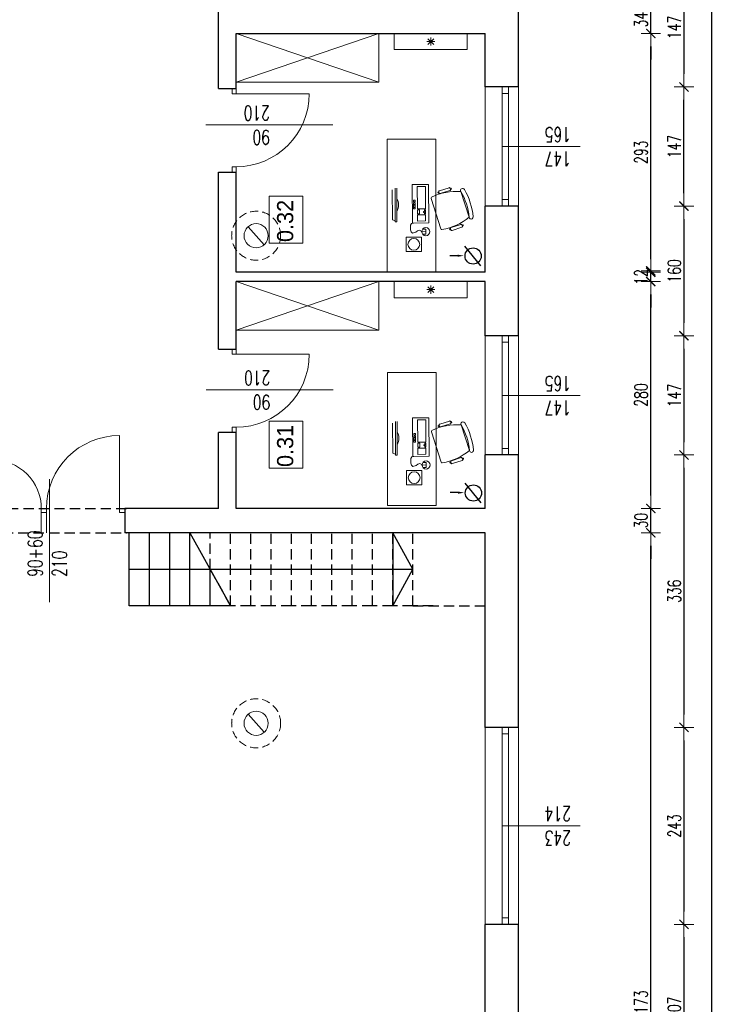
# Model space of a CAD drawing. Header units: millimetres. Extents: x -2948 to 78628, y 64669 to 215420.
# Tile 119 of 256: x 56730 to 57596, y 96060 to 97274. Entities that reach past the tile are written whole.
import ezdxf

# ---------------------------------------------------------------- set-up
doc = ezdxf.new("R2010")
doc.units = ezdxf.units.MM
doc.linetypes.add('DASHED2', pattern=[0.375, 0.25, -0.125])
doc.linetypes.add('HIDDEN', pattern=[9.525, 6.35, -3.175])
for name, color, linetype, lineweight in [('-stolarka', 103, 'Continuous', 13), ('1_OPIS_OKNA', 60, 'Continuous', 13), ('a_meble', 240, 'Continuous', 5), ('kominy', 7, 'Continuous', 9), ('meble', 3, 'Continuous', 5), ('NOWE SCIANY', 3, 'Continuous', 13), ('OPIS', 2, 'Continuous', 13), ('P_WYPOSAZENIE_SANITARNE', 4, 'Continuous', 5), ('pomiwszczenia', 95, 'Continuous', 20), ('POMOC', 1, 'Continuous', 13), ('SCIANY', 7, 'Continuous', 30), ('WYMIAR', 5, 'Continuous', 13), ('ŚCIANY', 7, 'Continuous', 30)]:
    doc.layers.add(name, color=color, linetype=linetype, lineweight=lineweight)
doc.layers.add('pomocnicza', color=4, linetype='Continuous')
doc.layers.add('schody', color=7, linetype='Continuous')
doc.styles.add('style2', font='romans.shx', dxfattribs={"width": 0.7})
doc.dimstyles.new('100', dxfattribs={"dimscale": 80, "dimtxt": 0.2, "dimasz": 0.2, "dimexe": 1.25, "dimexo": 0.625, "dimgap": 0.05, "dimtad": 1, "dimdec": 0, "dimdsep": 46, "dimlunit": 6, "dimtxsty": 'style2', "dimblk1": 'TICK', "dimblk2": 'TICK', "dimsah": 1, "dimcen": 0.2, "dimse1": 1, "dimse2": 1, "dimclrd": 256, "dimclrt": 2, "dimadec": 0, "dimazin": 0, "dimtfac": 1, "dimtdec": 0, "dimtix": 1, "dimtmove": 1, "dimatfit": 0, "dimldrblk": 'DOTSMALL', "dimfxl": 1, "dimtolj": 1, "dimtzin": 0, "dimarcsym": 0})

# ---------------------------------------------------------------- blocks, each defined once
blk = doc.blocks.new('kom')
at = {"layer": 'a_meble'}
for points in [[(39.1, -14.9, -0.401573), (37.5, -14.2, -0.132972), (30.5, 21.9, -1), (28, 26.2, -0.112252), (61.8, 37, -1), (62.2, 32.1, 0.112252), (30.5, 21.9), (62.2, 32.1, -0.132972), (77.4, -1.4, -0.401573), (76.6, -2.9)], [(71.8, 23.3, 0.414214), (71, 21.7), (74.8, 9.8, 0.414214), (76.4, 9), (77.6, 9.4), (77.8, 8.5, -0.414214), (77.6, 8.1), (77.1, 7.9, -0.414214), (76.7, 8.1), (76.4, 9), (77.6, 9.4, 0.414214), (78.4, 11), (74.6, 22.9, 0.414214), (73, 23.7), (71.8, 23.3), (71.5, 24.2, -0.414214), (71.7, 24.6), (72.3, 24.8, -0.414214), (72.7, 24.6), (73, 23.7)], [(26.6, 8.9), (26.3, 9.8, -0.414214), (26.5, 10.1), (27.1, 10.3, -0.414214), (27.5, 10.1), (27.8, 9.2), (26.6, 8.9, 0.414214), (25.8, 7.3), (29.6, -4.6, 0.414214), (31.1, -5.4), (32.3, -5), (32.6, -5.9, -0.414214), (32.4, -6.3), (31.8, -6.5, -0.414214), (31.4, -6.3), (31.1, -5.4), (32.3, -5, 0.414214), (33.1, -3.5), (29.3, 8.4, 0.414214), (27.8, 9.2)], [(39, -57, -0.234116), (55, -56.9)]]:
    blk.add_lwpolyline(points, format="xyb", dxfattribs=at)
for points in [[(82.6, -68.8), (130, -68.8), (130, -8.8), (-34, -8.8), (-34, -68.8), (82.6, -68.8)], [(76.5, -2.7), (39, -14.7)], [(77.1, -25.5), (77, -21.5), (83, -21.4), (83.1, -25.3)], [(80.1, -26.4), (80, -21.4), (80.4, -26.4)], [(51.9, -36.4), (50, -36.4), (50, -34.5), (51.9, -34.5)], [(51.9, -34.5), (51.9, -36.4)], [(80.6, -26.5), (78.9, -27.3), (78.1, -29.1), (79.1, -31.4), (80.7, -33.6), (81.9, -37.8), (80.1, -39.5), (77.6, -40.3), (71.9, -40.3), (70, -39), (69.4, -36.6)], [(26.2, -57.1), (67.8, -56.9), (67.8, -59.1), (26.2, -59.3)], [(28.6, -62.8), (65.5, -62.6), (66.6, -59.2)]]:
    blk.add_lwpolyline(points, dxfattribs=at)
for points in [[(21.8, -18.1), (69.3, -17.8), (69.4, -37.8), (21.9, -38.1)], [(24.3, -21.8), (51.8, -21.7), (51.9, -31.7), (24.4, -31.8)], [(56.2, -22.9), (56.2, -24.2), (55, -24.2), (55, -22.9), (53.1, -22.9), (53.1, -21.7), (58.1, -21.6), (58.1, -22.9)], [(66.8, -21.6), (66.9, -31.6), (59.4, -31.6), (59.3, -21.6)], [(41.3, -34.5), (43.1, -34.5), (43.2, -36.4), (41.3, -36.4)], [(44.4, -36.4), (44.4, -34.5), (46.3, -34.5), (46.3, -36.4)], [(46.3, -34.5), (48.1, -34.5), (48.2, -36.4), (46.3, -36.4)], [(48.1, -34.5), (50, -34.5), (50, -36.4), (48.2, -36.4)], [(53.1, -31.7), (53.1, -29.2), (58.1, -29.1), (58.1, -31.6)], [(86.9, -45.4), (104.4, -45.4), (104.5, -26.8), (86.9, -26.8)]]:
    blk.add_lwpolyline(points, close=True, dxfattribs=at)
for centre, radius in [((80, -21.4), 5), ((95.7, -36.1), 7.23)]:
    blk.add_circle(centre, radius, dxfattribs=at)
blk = doc.blocks.new('TICK')
at = {"color": 5}
for p, q in [((-1, 0), (1, 0)), ((0, -0.75), (0, 0.75))]:
    blk.add_line(p, q, dxfattribs=at)
at = {"const_width": 0.1}
blk.add_lwpolyline([(-0.354, -0.354), (0.354, 0.354)], dxfattribs=at)
blk = doc.blocks.new('*D1331')
at = {"layer": 'Defpoints', "color": 0, "ltscale": 2, "transparency": 16777216}
for p in [(57377.7, 97338.2), (57377.7, 97191.2), (57549.6, 97191.2)]:
    blk.add_point(p, dxfattribs=at)
at = {"layer": 'WYMIAR', "lineweight": -2, "ltscale": 2, "transparency": 16777216}
blk.add_line((57549.6, 97322.2), (57549.6, 97207.2), dxfattribs=at)
at = {"layer": 'WYMIAR', "lineweight": -2, "ltscale": 2, "transparency": 16777216, "xscale": 16, "yscale": 16, "zscale": 16}
for p, rotation in [((57549.6, 97338.2), 90), ((57549.6, 97191.2), 270)]:
    blk.add_blockref('TICK', p, dxfattribs=dict(at, rotation=rotation))
at = {"layer": 'WYMIAR', "color": 2, "ltscale": 2, "transparency": 16777216, "insert": (57537.6, 97264.7), "char_height": 16, "attachment_point": 5, "rotation": 90, "style": 'style2'}
blk.add_mtext('\\A1;147', dxfattribs=at)
blk = doc.blocks.new('_DotSmall')
at = {"layer": 'OPIS', "color": 0, "const_width": 0.5}
blk.add_lwpolyline([(-0.0625, 0, 1), (0.0625, 0, 1)], format="xyb", close=True, dxfattribs=at)
blk = doc.blocks.new('*D1332')
at = {"layer": 'Defpoints', "color": 0, "ltscale": 2, "transparency": 16777216}
for p in [(57377.7, 97044.2), (57377.7, 96884.2), (57549.6, 96884.2)]:
    blk.add_point(p, dxfattribs=at)
at = {"layer": 'WYMIAR', "lineweight": -2, "ltscale": 2, "transparency": 16777216}
blk.add_line((57549.6, 97028.2), (57549.6, 96900.2), dxfattribs=at)
at = {"layer": 'WYMIAR', "lineweight": -2, "ltscale": 2, "transparency": 16777216, "xscale": 16, "yscale": 16, "zscale": 16}
for p, rotation in [((57549.6, 97044.2), 90), ((57549.6, 96884.2), 270)]:
    blk.add_blockref('TICK', p, dxfattribs=dict(at, rotation=rotation))
at = {"layer": 'WYMIAR', "color": 2, "ltscale": 2, "transparency": 16777216, "insert": (57537.6, 96964.2), "char_height": 16, "attachment_point": 5, "rotation": 90, "style": 'style2'}
blk.add_mtext('\\A1;160', dxfattribs=at)
blk = doc.blocks.new('*D1333')
at = {"layer": 'Defpoints', "color": 0, "ltscale": 2, "transparency": 16777216}
for p in [(57377.7, 96884.2), (57377.7, 96737.2), (57549.6, 96737.2)]:
    blk.add_point(p, dxfattribs=at)
at = {"layer": 'WYMIAR', "lineweight": -2, "ltscale": 2, "transparency": 16777216}
blk.add_line((57549.6, 96868.2), (57549.6, 96753.2), dxfattribs=at)
at = {"layer": 'WYMIAR', "lineweight": -2, "ltscale": 2, "transparency": 16777216, "xscale": 16, "yscale": 16, "zscale": 16}
for p, rotation in [((57549.6, 96884.2), 90), ((57549.6, 96737.2), 270)]:
    blk.add_blockref('TICK', p, dxfattribs=dict(at, rotation=rotation))
at = {"layer": 'WYMIAR', "color": 2, "ltscale": 2, "transparency": 16777216, "insert": (57537.6, 96810.7), "char_height": 16, "attachment_point": 5, "rotation": 90, "style": 'style2'}
blk.add_mtext('\\A1;147', dxfattribs=at)
blk = doc.blocks.new('*D1334')
at = {"layer": 'Defpoints', "color": 0, "ltscale": 2, "transparency": 16777216}
for p in [(57377.7, 96737.2), (57377.7, 96401.2), (57549.6, 96401.2)]:
    blk.add_point(p, dxfattribs=at)
at = {"layer": 'WYMIAR', "lineweight": -2, "ltscale": 2, "transparency": 16777216}
blk.add_line((57549.6, 96721.2), (57549.6, 96417.2), dxfattribs=at)
at = {"layer": 'WYMIAR', "lineweight": -2, "ltscale": 2, "transparency": 16777216, "xscale": 16, "yscale": 16, "zscale": 16}
for p, rotation in [((57549.6, 96737.2), 90), ((57549.6, 96401.2), 270)]:
    blk.add_blockref('TICK', p, dxfattribs=dict(at, rotation=rotation))
at = {"layer": 'WYMIAR', "color": 2, "ltscale": 2, "transparency": 16777216, "insert": (57537.6, 96569.2), "char_height": 16, "attachment_point": 5, "rotation": 90, "style": 'style2'}
blk.add_mtext('\\A1;336', dxfattribs=at)
blk = doc.blocks.new('*D1335')
at = {"layer": 'Defpoints', "color": 0, "ltscale": 2, "transparency": 16777216}
for p in [(57377.7, 96401.2), (57377.7, 96158.2), (57549.6, 96158.2)]:
    blk.add_point(p, dxfattribs=at)
at = {"layer": 'WYMIAR', "lineweight": -2, "ltscale": 2, "transparency": 16777216}
blk.add_line((57549.6, 96385.2), (57549.6, 96174.2), dxfattribs=at)
at = {"layer": 'WYMIAR', "lineweight": -2, "ltscale": 2, "transparency": 16777216, "xscale": 16, "yscale": 16, "zscale": 16}
for p, rotation in [((57549.6, 96401.2), 90), ((57549.6, 96158.2), 270)]:
    blk.add_blockref('TICK', p, dxfattribs=dict(at, rotation=rotation))
at = {"layer": 'WYMIAR', "color": 2, "ltscale": 2, "transparency": 16777216, "insert": (57537.6, 96279.7), "char_height": 16, "attachment_point": 5, "rotation": 90, "style": 'style2'}
blk.add_mtext('\\A1;243', dxfattribs=at)
blk = doc.blocks.new('*D1336')
at = {"layer": 'Defpoints', "color": 0, "ltscale": 2, "transparency": 16777216}
for p in [(57377.7, 96158.2), (57377.7, 95951.2), (57549.6, 95951.2)]:
    blk.add_point(p, dxfattribs=at)
at = {"layer": 'WYMIAR', "lineweight": -2, "ltscale": 2, "transparency": 16777216}
blk.add_line((57549.6, 96142.2), (57549.6, 95967.2), dxfattribs=at)
at = {"layer": 'WYMIAR', "lineweight": -2, "ltscale": 2, "transparency": 16777216, "xscale": 16, "yscale": 16, "zscale": 16}
for p, rotation in [((57549.6, 96158.2), 90), ((57549.6, 95951.2), 270)]:
    blk.add_blockref('TICK', p, dxfattribs=dict(at, rotation=rotation))
at = {"layer": 'WYMIAR', "color": 2, "ltscale": 2, "transparency": 16777216, "insert": (57537.6, 96054.7), "char_height": 16, "attachment_point": 5, "rotation": 90, "style": 'style2'}
blk.add_mtext('\\A1;207', dxfattribs=at)
blk = doc.blocks.new('*D1316')
at = {"layer": 'Defpoints', "color": 0, "ltscale": 2, "transparency": 16777216}
for p in [(57386, 97191.2), (57549.6, 97191.2), (57386, 97044.2)]:
    blk.add_point(p, dxfattribs=at)
at = {"layer": 'WYMIAR', "lineweight": -2, "ltscale": 2, "transparency": 16777216}
blk.add_line((57549.6, 97060.2), (57549.6, 97175.2), dxfattribs=at)
at = {"layer": 'WYMIAR', "lineweight": -2, "ltscale": 2, "transparency": 16777216, "xscale": 16, "yscale": 16, "zscale": 16}
for p, rotation in [((57549.6, 97191.2), 90), ((57549.6, 97044.2), 270)]:
    blk.add_blockref('TICK', p, dxfattribs=dict(at, rotation=rotation))
at = {"layer": 'WYMIAR', "color": 2, "ltscale": 2, "transparency": 16777216, "insert": (57537.6, 97117.7), "char_height": 16, "attachment_point": 5, "rotation": 90, "style": 'style2'}
blk.add_mtext('\\A1;147', dxfattribs=at)
blk = doc.blocks.new('*D1199')
at = {"layer": 'Defpoints', "color": 0, "ltscale": 2, "transparency": 16777216}
for p in [(57372, 97889.2), (57372, 88222.2), (57583.6, 88222.2)]:
    blk.add_point(p, dxfattribs=at)
at = {"layer": 'WYMIAR', "lineweight": -2, "ltscale": 2, "transparency": 16777216}
blk.add_line((57583.6, 97873.2), (57583.6, 88238.2), dxfattribs=at)
at = {"layer": 'WYMIAR', "lineweight": -2, "ltscale": 2, "transparency": 16777216, "xscale": 16, "yscale": 16, "zscale": 16}
for p, rotation in [((57583.6, 97889.2), 90), ((57583.6, 88222.2), 270)]:
    blk.add_blockref('TICK', p, dxfattribs=dict(at, rotation=rotation))
at = {"layer": 'WYMIAR', "color": 2, "ltscale": 2, "transparency": 16777216, "insert": (57571.6, 93055.7), "char_height": 16, "attachment_point": 5, "rotation": 90, "style": 'style2'}
blk.add_mtext('\\A1;9\xa0667', dxfattribs=at)
blk = doc.blocks.new('*D1265')
at = {"layer": 'Defpoints', "color": 0, "ltscale": 2, "transparency": 16777216}
for p in [(57304.3, 96641.2), (57508.6, 96641.2), (57304.3, 95468.2)]:
    blk.add_point(p, dxfattribs=at)
at = {"layer": 'WYMIAR', "lineweight": -2, "ltscale": 2, "transparency": 16777216}
blk.add_line((57508.6, 95484.2), (57508.6, 96625.2), dxfattribs=at)
at = {"layer": 'WYMIAR', "lineweight": -2, "ltscale": 2, "transparency": 16777216, "xscale": 16, "yscale": 16, "zscale": 16}
for p, rotation in [((57508.6, 96641.2), 90), ((57508.6, 95468.2), 270)]:
    blk.add_blockref('TICK', p, dxfattribs=dict(at, rotation=rotation))
at = {"layer": 'WYMIAR', "color": 2, "ltscale": 2, "transparency": 16777216, "insert": (57496.6, 96054.7), "char_height": 16, "attachment_point": 5, "rotation": 90, "style": 'style2'}
blk.add_mtext('\\A1;1\xa0173', dxfattribs=at)
blk = doc.blocks.new('*D1266')
at = {"layer": 'Defpoints', "color": 0, "ltscale": 2, "transparency": 16777216}
for p in [(57304.3, 96671.2), (57508.6, 96671.2), (57304.3, 96641.2)]:
    blk.add_point(p, dxfattribs=at)
at = {"layer": 'WYMIAR', "lineweight": -2, "ltscale": 2, "transparency": 16777216}
for p, q in [((57508.6, 96687.2), (57508.6, 96703.2)), ((57508.6, 96641.2), (57508.6, 96671.2)), ((57508.6, 96625.2), (57508.6, 96609.2))]:
    blk.add_line(p, q, dxfattribs=at)
at = {"layer": 'WYMIAR', "lineweight": -2, "ltscale": 2, "transparency": 16777216, "xscale": 16, "yscale": 16, "zscale": 16}
for p, rotation in [((57508.6, 96671.2), 270), ((57508.6, 96641.2), 90)]:
    blk.add_blockref('TICK', p, dxfattribs=dict(at, rotation=rotation))
at = {"layer": 'WYMIAR', "color": 2, "ltscale": 2, "transparency": 16777216, "insert": (57496.6, 96656.2), "char_height": 16, "attachment_point": 5, "rotation": 90, "style": 'style2'}
blk.add_mtext('\\A1;30', dxfattribs=at)
blk = doc.blocks.new('*D1267')
at = {"layer": 'Defpoints', "color": 0, "ltscale": 2, "transparency": 16777216}
for p in [(57304.3, 96951.2), (57508.6, 96951.2), (57304.3, 96671.2)]:
    blk.add_point(p, dxfattribs=at)
at = {"layer": 'WYMIAR', "lineweight": -2, "ltscale": 2, "transparency": 16777216}
blk.add_line((57508.6, 96687.2), (57508.6, 96935.2), dxfattribs=at)
at = {"layer": 'WYMIAR', "lineweight": -2, "ltscale": 2, "transparency": 16777216, "xscale": 16, "yscale": 16, "zscale": 16}
for p, rotation in [((57508.6, 96951.2), 90), ((57508.6, 96671.2), 270)]:
    blk.add_blockref('TICK', p, dxfattribs=dict(at, rotation=rotation))
at = {"layer": 'WYMIAR', "color": 2, "ltscale": 2, "transparency": 16777216, "insert": (57496.6, 96811.2), "char_height": 16, "attachment_point": 5, "rotation": 90, "style": 'style2'}
blk.add_mtext('\\A1;280', dxfattribs=at)
blk = doc.blocks.new('*D1268')
at = {"layer": 'Defpoints', "color": 0, "ltscale": 2, "transparency": 16777216}
for p in [(57304.3, 97291.2), (57508.6, 97291.2), (57304.3, 97257.2)]:
    blk.add_point(p, dxfattribs=at)
at = {"layer": 'WYMIAR', "lineweight": -2, "ltscale": 2, "transparency": 16777216}
for p, q in [((57508.6, 97307.2), (57508.6, 97323.2)), ((57508.6, 97257.2), (57508.6, 97291.2)), ((57508.6, 97241.2), (57508.6, 97225.2))]:
    blk.add_line(p, q, dxfattribs=at)
at = {"layer": 'WYMIAR', "lineweight": -2, "ltscale": 2, "transparency": 16777216, "xscale": 16, "yscale": 16, "zscale": 16}
for p, rotation in [((57508.6, 97291.2), 270), ((57508.6, 97257.2), 90)]:
    blk.add_blockref('TICK', p, dxfattribs=dict(at, rotation=rotation))
at = {"layer": 'WYMIAR', "color": 2, "ltscale": 2, "transparency": 16777216, "insert": (57496.6, 97274.2), "char_height": 16, "attachment_point": 5, "rotation": 90, "style": 'style2'}
blk.add_mtext('\\A1;34', dxfattribs=at)
blk = doc.blocks.new('*D1380')
at = {"layer": 'Defpoints', "color": 0, "ltscale": 2, "transparency": 16777216}
for p in [(57304.3, 96962.7), (57508.6, 96962.7), (57304.3, 96951.2)]:
    blk.add_point(p, dxfattribs=at)
at = {"layer": 'WYMIAR', "lineweight": -2, "ltscale": 2, "transparency": 16777216}
for p, q in [((57508.6, 96978.7), (57508.6, 96994.7)), ((57508.6, 96951.2), (57508.6, 96962.7)), ((57508.6, 96935.2), (57508.6, 96919.2))]:
    blk.add_line(p, q, dxfattribs=at)
at = {"layer": 'WYMIAR', "lineweight": -2, "ltscale": 2, "transparency": 16777216, "xscale": 16, "yscale": 16, "zscale": 16}
for p, rotation in [((57508.6, 96962.7), 270), ((57508.6, 96951.2), 90)]:
    blk.add_blockref('TICK', p, dxfattribs=dict(at, rotation=rotation))
at = {"layer": 'WYMIAR', "color": 2, "ltscale": 2, "transparency": 16777216, "insert": (57496.6, 96956.9), "char_height": 16, "attachment_point": 5, "rotation": 90, "style": 'style2'}
blk.add_mtext('\\A1;12', dxfattribs=at)
blk = doc.blocks.new('*D1381')
at = {"layer": 'Defpoints', "color": 0, "ltscale": 2, "transparency": 16777216}
for p in [(57304.3, 97257.2), (57508.6, 97257.2), (57304.3, 96964.2)]:
    blk.add_point(p, dxfattribs=at)
at = {"layer": 'WYMIAR', "lineweight": -2, "ltscale": 2, "transparency": 16777216}
blk.add_line((57508.6, 96980.2), (57508.6, 97241.2), dxfattribs=at)
at = {"layer": 'WYMIAR', "lineweight": -2, "ltscale": 2, "transparency": 16777216, "xscale": 16, "yscale": 16, "zscale": 16}
for p, rotation in [((57508.6, 97257.2), 90), ((57508.6, 96964.2), 270)]:
    blk.add_blockref('TICK', p, dxfattribs=dict(at, rotation=rotation))
at = {"layer": 'WYMIAR', "color": 2, "ltscale": 2, "transparency": 16777216, "insert": (57496.6, 97110.7), "char_height": 16, "attachment_point": 5, "rotation": 90, "style": 'style2'}
blk.add_mtext('\\A1;293', dxfattribs=at)

msp = doc.modelspace()

# ---------------------------------------------------------------- linework, layer by layer
at = {"layer": '-stolarka'}
for p, q in [((57325.3, 97191.2), (57325.3, 97044.2)), ((57333.3, 97183.2), (57325.3, 97183.2)), ((57333.3, 97191.2), (57333.3, 97044.2)), ((57333.3, 97052.2), (57325.3, 97052.2)), ((57325.3, 96884.2), (57325.3, 96737.2)), ((57333.3, 96884.2), (57333.3, 96737.2)), ((57333.3, 96876.2), (57325.3, 96876.2)), ((57333.3, 96745.2), (57325.3, 96745.2)), ((57325.3, 96401.2), (57325.3, 96158.2)), ((57333.3, 96393.2), (57325.3, 96393.2)), ((57333.3, 96401.2), (57333.3, 96158.2)), ((57333.3, 96166.2), (57325.3, 96166.2))]:
    msp.add_line(p, q, dxfattribs=at)
for p, q in [((57299, 96970.5), (57279.3, 96994.7)), ((57270.4, 96983), (57260.6, 96983)), ((57299.5, 96678.2), (57279.8, 96702.5)), ((57270.9, 96690.8), (57261.1, 96690.8))]:
    msp.add_line(p, q)
for centre in [(57289.5, 96982.6), (57289.9, 96690.3)]:
    msp.add_circle(centre, 10)
for points in [[(57270.4, 96984.3), (57270.4, 96981.7), (57278.3, 96983)], [(57270.9, 96692.1), (57270.9, 96689.4), (57278.8, 96690.8)]]:
    msp.add_solid(points)
at = {"layer": '1_OPIS_OKNA'}
for p, q in [((57421.7, 97117.7), (57325.3, 97117.7)), ((57421.7, 96810.7), (57325.3, 96810.7)), ((57421.7, 96279.7), (57325.3, 96279.7))]:
    msp.add_line(p, q, dxfattribs=at)
at = {"layer": 'kominy', "ltscale": 2}
for points in [[(57031.7, 96996.6), (57012, 97018.8)], [(57031.7, 96395.1), (57012, 96417.3)]]:
    msp.add_lwpolyline(points, dxfattribs=at)
at = {"layer": 'kominy', "linetype": 'DASHED2', "ltscale": 40}
for centre in [(57021.9, 97007.7), (57021.9, 96406.2)]:
    msp.add_circle(centre, 30.2, dxfattribs=at)
at = {"layer": 'kominy', "ltscale": 2}
for centre in [(57021.9, 97007.7), (57021.9, 96406.2)]:
    msp.add_circle(centre, 14.9, dxfattribs=at)
at = {"layer": 'meble'}
for p, q in [((56997.3, 97257.2), (57173.4, 97197.2)), ((56997.3, 96951.2), (57173.4, 96891.2))]:
    msp.add_line(p, q, dxfattribs=at)
for points in [[(57173.4, 97257.2), (56997.3, 97197.2)], [(57173.4, 96951.2), (56997.3, 96891.2)]]:
    msp.add_lwpolyline(points, dxfattribs=at)
for points in [[(57173.4, 97257.2), (56997.3, 97257.2), (56997.3, 97197.2), (57173.4, 97197.2)], [(57173.4, 96951.2), (56997.3, 96951.2), (56997.3, 96891.2), (57173.4, 96891.2)]]:
    msp.add_lwpolyline(points, close=True, dxfattribs=at)
at = {"layer": 'NOWE SCIANY'}
for p, q in [((56992.3, 97189.2), (56992.3, 97182.7)), ((56997.3, 97182.7), (56992.3, 97182.7)), ((56997.3, 97189.2), (56997.3, 97182.7)), ((57116.3, 97144.3), (56959.8, 97144.3)), ((56997.3, 97092.7), (56992.3, 97092.7)), ((56992.3, 97092.7), (56992.3, 97086.2)), ((56997.3, 97092.7), (56997.3, 97086.2)), ((56992.3, 96867.9), (56992.3, 96861.4)), ((56997.3, 96867.9), (56997.3, 96861.4)), ((56997.3, 96861.4), (56992.3, 96861.4)), ((57116.8, 96817.5), (56960.3, 96817.5)), ((56997.3, 96771.4), (56992.3, 96771.4)), ((56992.3, 96771.4), (56992.3, 96764.9)), ((56997.3, 96771), (56997.3, 96764.5)), ((56767, 96555.8), (56767, 96707.4)), ((56756.8, 96671.2), (56756.8, 96666.2)), ((56763.3, 96671.2), (56763.3, 96666.2)), ((56853.3, 96671.2), (56853.3, 96666.2)), ((56853.3, 96671.2), (56853.3, 96666.2)), ((56756.8, 96666.2), (56763.3, 96666.2)), ((56859.8, 96666.2), (56853.3, 96666.2)), ((56859.8, 96666.2), (56853.3, 96666.2))]:
    msp.add_line(p, q, dxfattribs=at)
at = {"layer": 'NOWE SCIANY', "ltscale": 2}
for p, q in [((56997.3, 97182.7), (57087.3, 97182.7)), ((56997.3, 96861.4), (57087.3, 96861.4)), ((56853.3, 96671.2), (56853.3, 96761.2))]:
    msp.add_line(p, q, dxfattribs=at)
at = {"layer": 'NOWE SCIANY', "lineweight": 5}
for points in [[(56990.3, 97086.2), (56997.3, 97086.2)], [(56997.3, 96962.6), (57304.3, 96962.7)], [(57304.3, 96951.2), (56997.3, 96951.2)]]:
    msp.add_lwpolyline(points, dxfattribs=at)
at = {"layer": 'NOWE SCIANY'}
for points in [[(56997.3, 96867.9), (56975.3, 96867.9)], [(56997.3, 96764.9), (56975.3, 96764.9)], [(56756.8, 96667.2), (56756.8, 96671.2), (56756.8, 96641.2)], [(56756.8, 96671.2), (56756.8, 96641.2)], [(56763.3, 96667.2), (56763.3, 96671.2), (56763.3, 96641.2)], [(56859.8, 96671.2), (56859.8, 96641.2)]]:
    msp.add_lwpolyline(points, dxfattribs=at)
at = {"layer": 'NOWE SCIANY', "ltscale": 2}
for centre, radius, start, end in [((56997.3, 97182.7), 90, 270, 0), ((56997.3, 96861.4), 90, 270, 0), ((56853.3, 96671.2), 90, 90, 180), ((56696.9, 96671.2), 60, 359.981, 90.019)]:
    msp.add_arc(centre, radius, start, end, dxfattribs=at)
at = {"layer": 'P_WYPOSAZENIE_SANITARNE', "ltscale": 2}
for points in [[(57282.3, 97237.2), (57192.3, 97237.2), (57192.3, 97257.2), (57282.3, 97257.2)], [(57282.3, 96931.2), (57192.3, 96931.2), (57192.3, 96951.2), (57282.3, 96951.2)]]:
    msp.add_lwpolyline(points, close=True, dxfattribs=at)
at = {"layer": 'P_WYPOSAZENIE_SANITARNE', "linetype": 'HIDDEN', "ltscale": 2}
for points in [[(57237.3, 97247.2), (57232.3, 97247.2), (57242.3, 97247.2), (57237.3, 97247.2)], [(57237.3, 97247.2), (57240.9, 97243.6), (57233.8, 97250.7)], [(57237.3, 97247.2), (57233.8, 97243.6), (57240.9, 97250.7), (57237.3, 97247.2)], [(57237.3, 97247.2), (57237.3, 97242.2), (57237.3, 97252.2)], [(57237.3, 96941.2), (57232.3, 96941.2), (57242.3, 96941.2), (57237.3, 96941.2)], [(57237.3, 96941.2), (57240.9, 96937.6), (57233.8, 96944.7)], [(57237.3, 96941.2), (57233.8, 96937.6), (57240.9, 96944.7), (57237.3, 96941.2)], [(57237.3, 96941.2), (57237.3, 96936.2), (57237.3, 96946.2)]]:
    msp.add_lwpolyline(points, dxfattribs=at)
at = {"layer": 'pomiwszczenia'}
for points in [[(57037.9, 96998.6), (57037.9, 97056.5), (57079.6, 97056.5), (57079.6, 96998.6)], [(57037.9, 96721.1), (57037.9, 96779), (57079.6, 96779), (57079.6, 96721.1)]]:
    msp.add_lwpolyline(points, close=True, dxfattribs=at)
at = {"layer": 'POMOC'}
for p, q in [((57304.3, 97044.2), (57304.3, 97191.2)), ((57345.3, 97191.2), (57345.3, 97044.2)), ((57304.3, 96737.2), (57304.3, 96884.2)), ((57345.3, 96884.2), (57345.3, 96737.2)), ((57304.3, 96158.2), (57304.3, 96401.2)), ((57345.3, 96401.2), (57345.3, 96158.2))]:
    msp.add_line(p, q, dxfattribs=at)
at = {"layer": 'pomocnicza', "linetype": 'HIDDEN', "ltscale": 2}
for p, q in [((56696.8, 96671.2), (56861.8, 96671.2)), ((56690.3, 96641.2), (56861.8, 96641.2))]:
    msp.add_line(p, q, dxfattribs=at)
at = {"layer": 'schody', "ltscale": 2}
for points in [[(56865.3, 96596.2), (57215.3, 96596.2), (57190.3, 96641.2), (57190.3, 96551.2), (57215.3, 96596.2)], [(56890.3, 96551.2), (56865.3, 96551.2), (56865.3, 96641.2)], [(56915.3, 96551.2), (56890.3, 96551.2), (56890.3, 96641.2)], [(56940.3, 96551.2), (56915.3, 96551.2), (56915.3, 96641.2)], [(56940.3, 96551.2), (56915.3, 96551.2), (56915.3, 96641.2)], [(56965.3, 96551.2), (56940.3, 96551.2), (56940.3, 96641.2)], [(56940.3, 96641.2), (56990.3, 96551.2)], [(56990.3, 96551.2), (56965.3, 96551.2), (56965.3, 96596.2)]]:
    msp.add_lwpolyline(points, dxfattribs=at)
at = {"layer": 'schody', "linetype": 'HIDDEN', "ltscale": 2}
for points in [[(56990.3, 96551.2), (56965.3, 96596.2), (56965.3, 96641.2)], [(57015.3, 96551.2), (56990.3, 96551.2), (56990.3, 96641.2)], [(57040.3, 96551.2), (57015.3, 96551.2), (57015.3, 96641.2)], [(57065.3, 96551.2), (57040.3, 96551.2), (57040.3, 96641.2)], [(57090.3, 96551.2), (57065.3, 96551.2), (57065.3, 96641.2)], [(57115.3, 96551.2), (57090.3, 96551.2), (57090.3, 96641.2)], [(57140.3, 96551.2), (57115.3, 96551.2), (57115.3, 96641.2)], [(57165.3, 96551.2), (57140.3, 96551.2), (57140.3, 96641.2)], [(57190.3, 96551.2), (57165.3, 96551.2), (57165.3, 96641.2)], [(57215.3, 96551.2), (57190.3, 96551.2), (57190.3, 96641.2)], [(57215.3, 96551.2), (57190.3, 96551.2), (57190.3, 96641.2)], [(57240.3, 96551.2), (57215.3, 96551.2), (57215.3, 96641.2)], [(57215.3, 96551.2), (57304.3, 96551.2)]]:
    msp.add_lwpolyline(points, dxfattribs=at)
at = {"layer": 'SCIANY', "ltscale": 2}
for points in [[(56975.3, 96867.9), (56997.3, 96867.9)], [(56997.3, 96764.9), (56975.3, 96764.9)], [(56859.8, 96671.2), (56859.8, 96641.2)]]:
    msp.add_lwpolyline(points, dxfattribs=at)
at = {"layer": 'ŚCIANY', "ltscale": 2}
for p, q in [((57345.3, 97191.2), (57345.3, 97338.2)), ((56975.3, 97189.2), (56975.3, 97334.2)), ((56997.3, 97189.2), (56997.3, 97257.2)), ((56997.3, 97257.2), (57304.3, 97257.2)), ((57304.3, 97191.2), (57304.3, 97257.2)), ((56975.3, 97189.2), (56997.3, 97189.2)), ((57345.3, 97191.2), (57304.3, 97191.2)), ((56975.3, 97086.2), (56997.3, 97086.2)), ((56975.3, 96867.9), (56975.3, 97086.2)), ((56997.3, 96962.6), (56997.3, 97086.2)), ((57345.3, 97044.2), (57304.3, 97044.2)), ((57304.3, 96962.7), (57304.3, 97044.2)), ((57345.3, 96884.2), (57345.3, 97044.2)), ((57304.3, 96962.7), (56997.3, 96962.7)), ((56997.3, 96867.9), (56997.3, 96951.2)), ((57304.3, 96951.2), (56997.3, 96951.2)), ((57304.3, 96884.2), (57304.3, 96951.2)), ((57345.3, 96884.2), (57304.3, 96884.2)), ((56975.3, 96671.2), (56975.3, 96764.9)), ((56997.3, 96671.2), (56997.3, 96764.9)), ((57304.3, 96671.2), (57304.3, 96737.2)), ((57345.3, 96737.2), (57304.3, 96737.2)), ((57345.3, 96401.2), (57345.3, 96737.2)), ((56975.3, 96671.2), (56859.8, 96671.2)), ((56859.8, 96671.2), (56859.8, 96641.2)), ((57304.3, 96671.2), (56997.3, 96671.2)), ((57304.3, 96641.2), (56859.8, 96641.2)), ((57304.3, 96401.2), (57304.3, 96641.2)), ((57345.3, 96401.2), (57304.3, 96401.2)), ((57304.3, 95951.2), (57304.3, 96158.2)), ((57345.3, 96158.2), (57304.3, 96158.2)), ((57345.3, 96158.2), (57310.3, 96158.2)), ((57345.3, 95951.2), (57345.3, 96158.2))]:
    msp.add_line(p, q, dxfattribs=at)

# ---------------------------------------------------------------- block references
at = {"layer": 'NOWE SCIANY', "rotation": 270}
for p in [(57252.5, 97092.7), (57252.9, 96804.9)]:
    msp.add_blockref('kom', p, dxfattribs=at)

# ---------------------------------------------------------------- texts
at = {"layer": '1_OPIS_OKNA', "ltscale": 0.2, "char_height": 18, "width": 280.137, "attachment_point": 1, "rotation": 179.9915, "style": 'style2'}
for s, insert in [('147\\P165', (57410.3, 97093.4)), ('147\\P165', (57410.3, 96786.4)), ('243\\P214', (57410.3, 96255.4))]:
    msp.add_mtext(s, dxfattribs=dict(at, insert=insert))
at = {"layer": 'NOWE SCIANY', "linetype": 'Continuous', "ltscale": 0.2, "char_height": 18, "width": 280.137, "attachment_point": 1, "style": 'style2'}
for s, insert, rotation in [('90\\P210', (57038.9, 97120), 179.9915), ('90\\P210', (57039.4, 96793.2), 179.9915), ('90+60\\P210', (56740.3, 96586.8), 89.9915)]:
    msp.add_mtext(s, dxfattribs=dict(at, insert=insert, rotation=rotation))
at = {"layer": 'pomiwszczenia', "char_height": 20, "attachment_point": 5, "rotation": 90}
for s, insert in [('0.32', (57057.8, 97025.9)), ('0.31', (57057.8, 96748.4))]:
    msp.add_mtext_dynamic_manual_height_columns(s, width=0.766, gutter_width=4.5, heights=[0], dxfattribs=dict(at, insert=insert))

# ---------------------------------------------------------------- dimensions: what is measured, and where the dimension line sits
at = {"layer": 'WYMIAR', "ltscale": 2}
for base, p1, p2, picture, middle in [((57583.6, 88222.2), (57372, 97889.2), (57372, 88222.2), '*D1199', (57571.6, 93055.7)), ((57549.6, 97191.2), (57377.7, 97338.2), (57377.7, 97191.2), '*D1331', (57537.6, 97264.7)), ((57508.6, 97291.2), (57304.3, 97257.2), (57304.3, 97291.2), '*D1268', (57496.6, 97274.2)), ((57508.6, 97257.2), (57304.3, 96964.2), (57304.3, 97257.2), '*D1381', (57496.6, 97110.7)), ((57549.6, 96884.2), (57377.7, 97044.2), (57377.7, 96884.2), '*D1332', (57537.6, 96964.2)), ((57508.5839, 96962.7119), (57304.3341, 96951.1702), (57304.3301, 96962.7119), '*D1380', (57496.5839, 96956.941)), ((57508.6, 96951.2), (57304.3, 96671.2), (57304.3, 96951.2), '*D1267', (57496.6, 96811.2)), ((57549.6, 96737.2), (57377.7, 96884.2), (57377.7, 96737.2), '*D1333', (57537.6, 96810.7)), ((57549.6, 96401.2), (57377.7, 96737.2), (57377.7, 96401.2), '*D1334', (57537.6, 96569.2)), ((57508.6, 96671.2), (57304.3, 96641.2), (57304.3, 96671.2), '*D1266', (57496.6, 96656.2)), ((57508.6, 96641.2), (57304.3, 95468.2), (57304.3, 96641.2), '*D1265', (57496.6, 96054.7)), ((57549.6, 96158.2), (57377.7, 96401.2), (57377.7, 96158.2), '*D1335', (57537.6, 96279.7)), ((57549.6, 95951.2), (57377.7, 96158.2), (57377.7, 95951.2), '*D1336', (57537.6, 96054.7))]:
    dim = msp.add_linear_dim(base=base, p1=p1, p2=p2, angle=90, dimstyle='100', dxfattribs=at)
    dim.commit()
    dim.dimension.update_dxf_attribs({"geometry": picture, "text_midpoint": middle})
dim = msp.add_aligned_dim(p1=(57386, 97044.2), p2=(57386, 97191.2), distance=-163.6, dimstyle='100', dxfattribs=at)
dim.commit()
dim.dimension.update_dxf_attribs({"geometry": '*D1316', "text_midpoint": (57537.6, 97117.7)})

doc.saveas('drawing.dxf')
